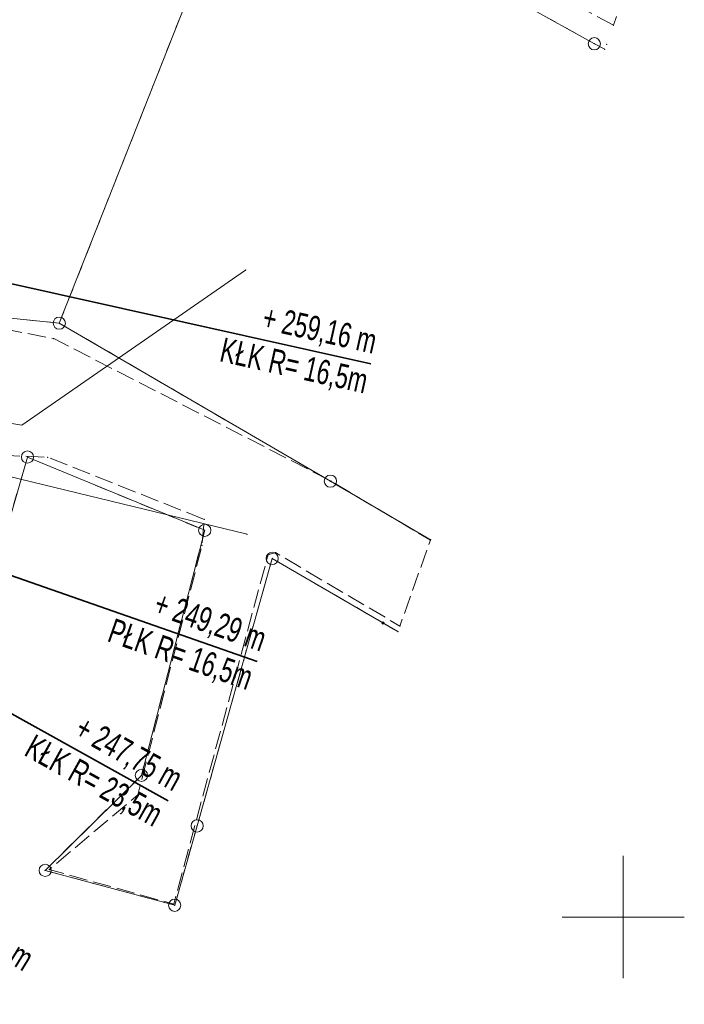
# Model space of a CAD drawing. Extents: x 6456700 to 6518119, y 5963420 to 5980059.
# Tile 29 of 256: x 6511694 to 6511721, y 5964045 to 5964086. Entities that reach past the tile are written whole.
import ezdxf

# ---------------------------------------------------------------- set-up
doc = ezdxf.new("R2010")
doc.units = 0
doc.header["$MEASUREMENT"] = 0
doc.linetypes.add('L_0_03', pattern=[1, 0.5, -0.5])
doc.linetypes.add('L_0_52', pattern=[1, 0.75, -0.25])
doc.layers.get('0').update_dxf_attribs({"color": 2, "linetype": 'CONTINUOUS', "lineweight": 5})
for name, color, linetype, lineweight in [('18mm Kreska ciągła', 7, 'CONTINUOUS', 18), ('202_punkt_graniczny', 7, 'CONTINUOUS', 18), ('203_punkt_graniczny', 7, 'CONTINUOUS', 18), ('218_kontur_uzytku_gruntowego', 96, 'L_0_03', 18), ('219_dzialka_ewidencyjna', 7, 'CONTINUOUS', 18), ('35mm Ciągła', 7, 'CONTINUOUS', 35), ('jezdnia', 7, 'CONTINUOUS', 18), ('przewod_elektroenergetyczny_podziemny', 7, 'CONTINUOUS', 18), ('siatka_krzyrzy', 7, 'CONTINUOUS', 18)]:
    doc.layers.add(name, color=color, linetype=linetype, lineweight=lineweight)
doc.styles.add('Znaczniki', font='GOTHIC.TTF', dxfattribs={"width": 0.7})

# ---------------------------------------------------------------- blocks, each defined once
blk = doc.blocks.new('mdcp_nowa')
at = {"layer": '203_punkt_graniczny', "linetype": 'Continuous', "lineweight": 18}
blk.add_hatch(color=18, dxfattribs=at).paths.add_polyline_path([(6494440.17, 5980511.995, 1), (6494440.17, 5980512.085, 1)])
for p in [(6494449.599, 5980536.506), (6494449.324, 5980535.731), (6494449.249, 5980535.521), (6494442.113, 5980515.427), (6494442.118, 5980515.443), (6494440.783, 5980511.683), (6494440.864, 5980511.911)]:
    blk.add_point(p)
at = {"layer": '202_punkt_graniczny', "color": 7, "linetype": 'Continuous', "lineweight": 18}
for centre in [(6494448.82, 5980535.75), (6494426.93, 5980524.31), (6494425.63, 5980518.83), (6494438.02, 5980517.84), (6494432.88, 5980515.83), (6494435.64, 5980514.68), (6494430.29, 5980505.8), (6494432.57, 5980503.73), (6494426.35, 5980501.91), (6494431.65, 5980500.48)]:
    blk.add_circle(centre, 0.25, dxfattribs=at)
at = {"layer": '202_punkt_graniczny'}
for p in [(6494448.82, 5980535.75), (6494426.93, 5980524.31), (6494425.63, 5980518.83), (6494438.02, 5980517.84), (6494432.88, 5980515.83), (6494435.64, 5980514.68), (6494430.29, 5980505.8), (6494432.57, 5980503.73), (6494426.35, 5980501.91), (6494431.65, 5980500.48)]:
    blk.add_point(p, dxfattribs=at)
at = {"layer": '203_punkt_graniczny', "color": 7, "linetype": 'Continuous', "lineweight": 18}
blk.add_circle((6494440.17, 5980512.04), 0.045, dxfattribs=at)
at = {"layer": '203_punkt_graniczny'}
blk.add_point((6494440.17, 5980512.04), dxfattribs=at)
at = {"layer": '218_kontur_uzytku_gruntowego', "lineweight": 18, "flags": 128}
for points in [[(6494426.93, 5980524.31), (6494434.57, 5980543.67)], [(6494434.57, 5980543.67), (6494448.82, 5980535.75)], [(6494448.82, 5980535.75), (6494449.249, 5980535.521)], [(6494417.5, 5980525.28), (6494426.93, 5980524.31)], [(6494438.02, 5980517.84), (6494426.93, 5980524.31)], [(6494424.22, 5980513.98), (6494425.63, 5980518.83)], [(6494425.63, 5980518.83), (6494432.88, 5980515.83)], [(6494442.118, 5980515.443), (6494438.02, 5980517.84)], [(6494432.88, 5980515.83), (6494430.29, 5980505.8)], [(6494432.57, 5980503.73), (6494435.64, 5980514.68)], [(6494435.64, 5980514.68), (6494440.17, 5980512.04)], [(6494440.17, 5980512.04), (6494440.783, 5980511.683)], [(6494430.29, 5980505.8), (6494426.35, 5980501.91)], [(6494431.65, 5980500.48), (6494432.57, 5980503.73)], [(6494426.35, 5980501.91), (6494431.65, 5980500.48)]]:
    blk.add_lwpolyline(points, dxfattribs=at)
at = {"layer": '218_kontur_uzytku_gruntowego'}
for p in [(6494448.82, 5980535.75), (6494448.82, 5980535.75), (6494426.93, 5980524.31), (6494426.93, 5980524.31), (6494426.93, 5980524.31), (6494426.93, 5980524.31), (6494425.63, 5980518.83), (6494425.63, 5980518.83), (6494438.02, 5980517.84), (6494438.02, 5980517.84), (6494432.88, 5980515.83), (6494432.88, 5980515.83), (6494435.64, 5980514.68), (6494435.64, 5980514.68), (6494440.17, 5980512.04), (6494440.17, 5980512.04), (6494430.29, 5980505.8), (6494430.29, 5980505.8), (6494432.57, 5980503.73), (6494432.57, 5980503.73), (6494426.35, 5980501.91), (6494426.35, 5980501.91), (6494431.65, 5980500.48), (6494431.65, 5980500.48)]:
    blk.add_point(p, dxfattribs=at)
at = {"layer": '219_dzialka_ewidencyjna', "color": 3, "linetype": 'Continuous', "lineweight": 18, "flags": 128}
for points in [[(6494426.93, 5980524.31), (6494434.57, 5980543.67)], [(6494434.57, 5980543.67), (6494448.82, 5980535.75)], [(6494449.249, 5980535.521), (6494448.82, 5980535.75)], [(6494417.5, 5980525.28), (6494426.93, 5980524.31)], [(6494426.93, 5980524.31), (6494438.02, 5980517.84)], [(6494425.63, 5980518.83), (6494424.22, 5980513.98)], [(6494432.88, 5980515.83), (6494425.63, 5980518.83)], [(6494438.02, 5980517.84), (6494442.118, 5980515.443)], [(6494430.29, 5980505.8), (6494432.88, 5980515.83)], [(6494435.64, 5980514.68), (6494432.57, 5980503.73)], [(6494440.17, 5980512.04), (6494435.64, 5980514.68)], [(6494440.783, 5980511.683), (6494440.17, 5980512.04)], [(6494426.35, 5980501.91), (6494430.29, 5980505.8)], [(6494432.57, 5980503.73), (6494431.65, 5980500.48)], [(6494431.65, 5980500.48), (6494426.35, 5980501.91)]]:
    blk.add_lwpolyline(points, dxfattribs=at)
at = {"layer": '219_dzialka_ewidencyjna', "color": 3}
for p in [(6494448.82, 5980535.75), (6494448.82, 5980535.75), (6494426.93, 5980524.31), (6494426.93, 5980524.31), (6494426.93, 5980524.31), (6494425.63, 5980518.83), (6494425.63, 5980518.83), (6494438.02, 5980517.84), (6494438.02, 5980517.84), (6494432.88, 5980515.83), (6494432.88, 5980515.83), (6494435.64, 5980514.68), (6494435.64, 5980514.68), (6494440.17, 5980512.04), (6494440.17, 5980512.04), (6494430.29, 5980505.8), (6494430.29, 5980505.8), (6494432.57, 5980503.73), (6494432.57, 5980503.73), (6494426.35, 5980501.91), (6494426.35, 5980501.91), (6494431.65, 5980500.48), (6494431.65, 5980500.48)]:
    blk.add_point(p, dxfattribs=at)
at = {"layer": 'jezdnia', "color": 7, "linetype": 'L_0_52', "lineweight": 18, "flags": 128}
for points in [[(6494449.599, 5980536.506), (6494434.63, 5980544.67), (6494419.42, 5980553.52), (6494419.03, 5980554.7), (6494435.18, 5980545.72), (6494449.971, 5980537.553)], [(6494402.1, 5980521.63), (6494406.82, 5980525.37), (6494417.48, 5980525.46), (6494426.7, 5980523.68), (6494438.04, 5980517.85), (6494442.113, 5980515.427), (6494440.864, 5980511.911), (6494435.77, 5980514.92), (6494435.47, 5980514.82), (6494431.61, 5980500.53), (6494426.52, 5980501.94), (6494430.14, 5980505), (6494432.77, 5980515.22), (6494432.86, 5980516.28), (6494426.46, 5980518.82), (6494414.17, 5980519.36), (6494407.43, 5980515.58), (6494404.28, 5980515.27), (6494402.03, 5980519.87)]]:
    blk.add_lwpolyline(points, close=True, dxfattribs=at)
at = {"layer": 'jezdnia'}
for p in [(6494426.7, 5980523.68), (6494426.46, 5980518.82), (6494438.04, 5980517.85), (6494432.86, 5980516.28), (6494432.77, 5980515.22), (6494435.47, 5980514.82), (6494435.77, 5980514.92), (6494430.14, 5980505), (6494426.52, 5980501.94), (6494431.61, 5980500.53)]:
    blk.add_point(p, dxfattribs=at)
at = {"layer": 'przewod_elektroenergetyczny_podziemny', "color": 1, "linetype": 'Continuous', "lineweight": 18, "flags": 128}
for points in [[(6494389.03, 5980536.38), (6494403.78, 5980528.6), (6494403.8, 5980523.68), (6494425.4, 5980520.14), (6494434.55, 5980526.48)], [(6494388.6, 5980533.6), (6494390.62, 5980533.62), (6494390.19, 5980529.56), (6494390.83, 5980527.9), (6494401.51, 5980522.73), (6494420.67, 5980519.06), (6494434.61, 5980515.67)]]:
    blk.add_lwpolyline(points, dxfattribs=at)
at = {"layer": 'przewod_elektroenergetyczny_podziemny'}
for p in [(6494434.55, 5980526.48), (6494425.4, 5980520.14), (6494434.61, 5980515.67)]:
    blk.add_point(p, dxfattribs=at)
at = {"layer": 'siatka_krzyrzy', "linetype": 'Continuous', "lineweight": 18, "flags": 128}
for points in [[(6494450, 5980497.5), (6494450, 5980502.5)], [(6494447.5, 5980500), (6494452.5, 5980500)]]:
    blk.add_lwpolyline(points, dxfattribs=at)

msp = doc.modelspace()

# ---------------------------------------------------------------- block references
at = {"linetype": 'ByBlock'}
msp.add_blockref('mdcp_nowa', (17268.786, -16450.998), dxfattribs=at)

# ---------------------------------------------------------------- next in the draw order: linework, layer by layer
at = {"layer": '35mm Ciągła'}
for p, q in [((6511679.188, 5964078.176), (6511708.468, 5964071.642)), ((6511674.401, 5964069.761), (6511703.812, 5964059.457)), ((6511673.292, 5964068.722), (6511700.171, 5964053.756))]:
    msp.add_line(p, q, dxfattribs=at)

# ---------------------------------------------------------------- next in the draw order: texts
at = {"layer": '18mm Kreska ciągła', "char_height": 1, "attachment_point": 6, "style": 'Znaczniki'}
for s, insert, rotation in [('+ 259,16 m\\PKŁK R= 16,5m', (6511708.468, 5964071.642), 347.4214), ('+ 249,29 m\\PPŁK R= 16,5m', (6511703.812, 5964059.457), 340.6919), ('+ 247,75 m\\PKŁK R= 23,5m', (6511700.171, 5964053.756), 330.8913), ('+ 239,59 m\\PPŁK R= 23,5m', (6511694.025, 5964046.393), 328.3991)]:
    msp.add_mtext(s, dxfattribs=dict(at, insert=insert, rotation=rotation))

doc.saveas('drawing.dxf')
